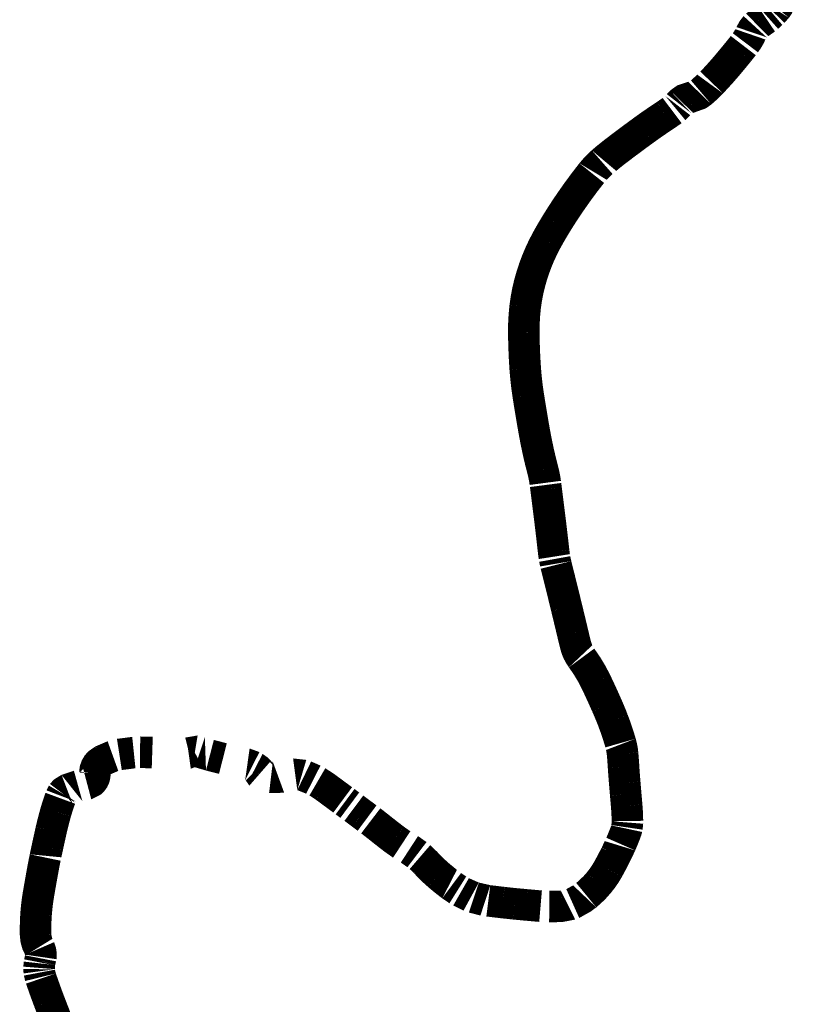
# Model space of a CAD drawing. Extents: x 2370541.5 to 2370550, y 758729 to 758740.
# Tile 15 of 19: x 2370549.021 to 2370549.191, y 758730.522 to 758730.737. Entities that reach past the tile are written whole.
import ezdxf

# ---------------------------------------------------------------- set-up
doc = ezdxf.new("R2010")
doc.units = 0
doc.header["$LTSCALE"] = 100
doc.header["$MEASUREMENT"] = 0
doc.layers.add('BELMONT-BORDER', color=5, linetype='CONTINUOUS')

msp = doc.modelspace()

# ---------------------------------------------------------------- linework, layer by layer
at = {"layer": 'BELMONT-BORDER', "color": 5, "const_width": 0.00691}
msp.add_lwpolyline([(2370549.02996, 758730.51706, -0.003619), (2370549.02781, 758730.52257, -0.008941), (2370549.02601, 758730.52757, -0.035451), (2370549.02567, 758730.52886, -0.047726), (2370549.0256, 758730.52962, -0.028194), (2370549.02567, 758730.5309, -0.050767), (2370549.02582, 758730.53155, 0.043429), (2370549.026, 758730.5323, 0.169461), (2370549.0256, 758730.53436, -0.125602), (2370549.02484, 758730.53706, -0.023889), (2370549.02494, 758730.54164, -0.025191), (2370549.02546, 758730.54597, -0.002566), (2370549.02646, 758730.55161, -0.005897), (2370549.02694, 758730.55406, -0.002521), (2370549.02743, 758730.55635, -0.001587), (2370549.02823, 758730.55998, -0.014498), (2370549.02927, 758730.56403, -0.019211), (2370549.03025, 758730.56703, -0.045025), (2370549.03073, 758730.56804, -0.074498), (2370549.03116, 758730.56857, -0.091847), (2370549.03175, 758730.56893, -0.024989), (2370549.03415, 758730.56973, -0.0355), (2370549.03511, 758730.56993, 0.032987), (2370549.03614, 758730.57013, 0.355789), (2370549.03782, 758730.57245, -0.301463), (2370549.03947, 758730.57528, -0.027673), (2370549.04178, 758730.57626, -0.04783), (2370549.04318, 758730.57662, -0.012499), (2370549.04635, 758730.57703, -0.029377), (2370549.04771, 758730.5771, -0.0053), (2370549.05038, 758730.57704, -0.007093), (2370549.05237, 758730.57694, -0.006909), (2370549.05364, 758730.57685, 0.006688), (2370549.0549, 758730.57675, 0.027636), (2370549.05644, 758730.57674, 0.022267), (2370549.05834, 758730.57692, 0.114605), (2370549.0592, 758730.57725, -0.19293), (2370549.05975, 758730.57737, -0.039353), (2370549.0608, 758730.5771, 0.018684), (2370549.063, 758730.57645, 0.000478), (2370549.06585, 758730.57572, 0.000913), (2370549.06734, 758730.57535, 0.013276), (2370549.06893, 758730.57499, -0.010729), (2370549.07091, 758730.57456, -0.059888), (2370549.07228, 758730.57406, -0.056279), (2370549.07357, 758730.5732, -0.16601), (2370549.07397, 758730.57254, 0.203206), (2370549.07434, 758730.57202, 0.088737), (2370549.0747, 758730.57187, 0.020489), (2370549.07637, 758730.5716, 0.116383), (2370549.08024, 758730.57204, -0.159469), (2370549.08312, 758730.57212, -0.045688), (2370549.08565, 758730.57111, -0.04113), (2370549.08822, 758730.56952, -0.000286), (2370549.09208, 758730.56667, -0.000706), (2370549.09363, 758730.56552, -0.000066), (2370549.0963, 758730.56353, -0.000158), (2370549.09742, 758730.5627, -0.00893), (2370549.09981, 758730.56085, 0.005962), (2370549.10338, 758730.55806, 0.027809), (2370549.10583, 758730.55639, -0.027265), (2370549.10834, 758730.55469, -0.044849), (2370549.11021, 758730.55298, 0.028342), (2370549.11307, 758730.55019, 0.019742), (2370549.11593, 758730.5479, 0.029396), (2370549.11799, 758730.54655, 0.050212), (2370549.1208, 758730.5453, 0.047744), (2370549.12396, 758730.54458, 0.003357), (2370549.12714, 758730.5442, 0.004248), (2370549.12965, 758730.54393, 0.001817), (2370549.13223, 758730.54369, 0.001475), (2370549.1354, 758730.54341, 0.020128), (2370549.13729, 758730.54332, 0.014005), (2370549.14001, 758730.54339, 0.09276), (2370549.14245, 758730.54398, 0.066622), (2370549.14541, 758730.54581, 0.046025), (2370549.14811, 758730.54849, 0.047916), (2370549.15018, 758730.55149, 0.009894), (2370549.15185, 758730.55465, 0.013551), (2370549.15296, 758730.557, 0.013686), (2370549.15413, 758730.55988, 0.052589), (2370549.15433, 758730.56066, 0.040966), (2370549.15442, 758730.56205, 0.017057), (2370549.15426, 758730.56537, 0.001199), (2370549.15404, 758730.56788, -0.001281), (2370549.15383, 758730.57039, -0.005261), (2370549.15357, 758730.57391, 0.00648), (2370549.15336, 758730.57677, 0.048004), (2370549.15292, 758730.57912, 0.021921), (2370549.15126, 758730.58407, 0.011883), (2370549.14989, 758730.58737, 0.007665), (2370549.14758, 758730.59241, 0.047548), (2370549.14438, 758730.59774, -0.098302), (2370549.14309, 758730.60048, -0.003042), (2370549.14242, 758730.60324, 0.001508), (2370549.14108, 758730.60881, 0.002273), (2370549.13878, 758730.61811, -0.016335), (2370549.1385, 758730.61941, -0.017979), (2370549.13827, 758730.62099, 0.003529), (2370549.13732, 758730.62909, 0.000332), (2370549.13662, 758730.63468, 0.00134), (2370549.13644, 758730.63607, 0.03273), (2370549.13588, 758730.6389, -0.015907), (2370549.13453, 758730.64467, -0.00671), (2370549.13379, 758730.64863, -0.004072), (2370549.13271, 758730.65517, -0.020844), (2370549.13204, 758730.66109, -0.015708), (2370549.13173, 758730.66898, -0.031479), (2370549.13203, 758730.67461, -0.034275), (2370549.13299, 758730.6797, -0.030227), (2370549.13457, 758730.68455, -0.030822), (2370549.13669, 758730.68909, -0.013653), (2370549.1389, 758730.6929, -0.0113), (2370549.14179, 758730.69735, -0.018226), (2370549.1466, 758730.70388, -0.044745), (2370549.14889, 758730.70628, -0.016582), (2370549.15148, 758730.70841, -0.006726), (2370549.1581, 758730.71335, -0.012642), (2370549.16275, 758730.71655, 0.026773), (2370549.16491, 758730.71812, 0.056474), (2370549.16542, 758730.71865, -0.039177), (2370549.16613, 758730.71943, -0.150164), (2370549.16826, 758730.72047, 0.138713), (2370549.17057, 758730.72154, 0.024337), (2370549.17287, 758730.72371, 0.015887), (2370549.17612, 758730.72731, 0.004972), (2370549.17884, 758730.73059, 0.009204), (2370549.18025, 758730.7324, 0.060016), (2370549.18147, 758730.73449, -0.08562), (2370549.18239, 758730.73592, -0.066961), (2370549.18343, 758730.73678, 0.042669), (2370549.18512, 758730.73804, 0.016435), (2370549.18632, 758730.73918, 0.022735), (2370549.18712, 758730.74007, 0.087723), (2370549.18756, 758730.74085, 0.048764), (2370549.18794, 758730.74242, 0.212054)], format="xyb", dxfattribs=at)

doc.saveas('drawing.dxf')
